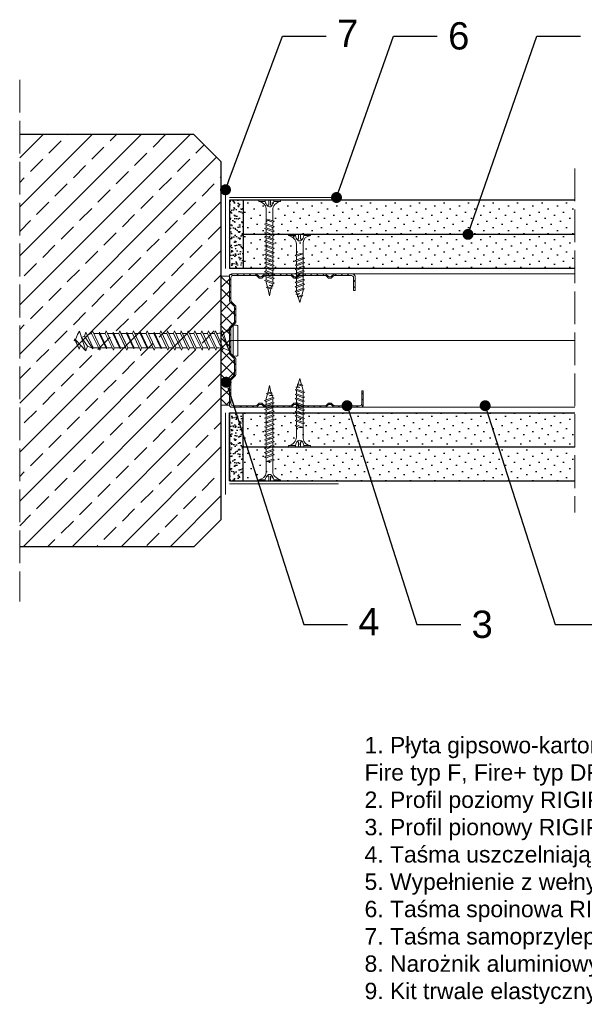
# Model space of a CAD drawing. Header units: millimetres. Extents: x 1720 to 2186, y 1213 to 1573.
# Tile 1 of 2: x 1720 to 1927, y 1213 to 1573. Entities that reach past the tile are written whole.
import ezdxf
from ezdxf import colors
from ezdxf.entities.mleader import LeaderData, LeaderLine
from ezdxf.math import Vec2, Vec3

# ---------------------------------------------------------------- set-up
doc = ezdxf.new("R2010")
doc.units = ezdxf.units.MM
doc.linetypes.add('ACAD_ISO02W100', pattern=[15, 12, -3])
for name, color, linetype, lineweight in [('_ISOVER WELNA', 7, 'BATTING', 9), ('_RIGIPS AKCESORIA', 7, 'Continuous', 18), ('_RIGIPS G-K', 7, 'Continuous', 25), ('_RIGIPS PROFIL', 7, 'Continuous', 18), ('OPISY', 7, 'Continuous', 9), ('PRZERYWANA', 7, 'ACAD_ISO02W100', 9)]:
    doc.layers.add(name, color=color, linetype=linetype, lineweight=lineweight)
doc.styles.get("Standard").update_dxf_attribs({"font": 'arial.ttf'})
doc.linetypes.add('BATTING', pattern='A,0.00254,-2.54,[134,ltypeshp.shx,S=2.54,R=0,X=-2.54,Y=0],-5.08,[134,ltypeshp.shx,S=2.54,R=180,X=2.54,Y=0],-2.54', length=10.16254)
pattern_1 = [(315, (0, 0.9), (3.367596, 1.122532), [0, -3.175])]
pattern_2 = [(315, (0, -0.9), (3.367596, 1.122532), [0, -3.175])]

# ---------------------------------------------------------------- blocks, each defined once
blk = doc.blocks.new('CW 50 ULTRASTIL')
h = blk.add_hatch()
h.set_pattern_fill('ANSI31', color=256, scale=0.5, style=0)
h.paths.add_polyline_path([(28.56, 40.65, -0.198912), (28.71, 41), (30.21, 42.51, 0.198912), (30.36, 42.86), (30.36, 48.45, 0.198912), (30.21, 48.8), (28.71, 50.31, -0.198912), (28.56, 50.66), (28.56, 59.85, -0.198912), (28.71, 60.2), (30.21, 61.71, 0.198912), (30.36, 62.06), (30.36, 67.65, 0.198912), (30.21, 68), (28.71, 69.51, -0.198912), (28.56, 69.86), (28.56, 78.31, -0.414214), (29.36, 79.11), (37.68, 79.11, -0.198912), (38.04, 78.96), (38.74, 78.25, 0.198912), (39.1, 78.11), (39.68, 78.11, 0.198912), (40.04, 78.25), (40.74, 78.96, -0.198912), (41.1, 79.11), (50.38, 79.11, -0.198912), (50.74, 78.96), (51.44, 78.25, 0.198912), (51.8, 78.11), (52.38, 78.11, 0.198912), (52.74, 78.25), (53.44, 78.96, -0.198912), (53.8, 79.11), (63.08, 79.11, -0.198912), (63.44, 78.96), (64.14, 78.25, 0.198912), (64.5, 78.11), (65.08, 78.11, 0.198912), (65.44, 78.25), (66.14, 78.96, -0.198912), (66.5, 79.11), (75.66, 79.11, -0.414214), (76.46, 78.31), (76.46, 73.66), (77.01, 73.66), (77.01, 78.86, 0.414214), (76.21, 79.66), (66.5, 79.66, 0.198912), (66.14, 79.51), (65.44, 78.8, -0.198912), (65.08, 78.66), (64.5, 78.66, -0.198912), (64.14, 78.8), (63.44, 79.51, 0.198912), (63.08, 79.66), (53.8, 79.66, 0.198912), (53.44, 79.51), (52.74, 78.8, -0.198912), (52.38, 78.66), (51.8, 78.66, -0.198912), (51.44, 78.8), (50.74, 79.51, 0.198912), (50.38, 79.66), (41.1, 79.66, 0.198912), (40.74, 79.51), (40.04, 78.8, -0.198912), (39.68, 78.66), (39.1, 78.66, -0.198912), (38.74, 78.8), (38.04, 79.51, 0.198912), (37.68, 79.66), (28.81, 79.66, 0.414214), (28.01, 78.86), (28.01, 69.86, 0.198912), (28.16, 69.51), (29.66, 68, -0.198912), (29.81, 67.65), (29.81, 62.06, -0.198912), (29.66, 61.71), (28.16, 60.2, 0.198912), (28.01, 59.85), (28.01, 50.66, 0.198912), (28.16, 50.31), (29.66, 48.8, -0.198912), (29.81, 48.45), (29.81, 42.86, -0.198912), (29.66, 42.51), (28.16, 41, 0.198912), (28.01, 40.65), (28.01, 31.66, 0.414214), (28.81, 30.86), (37.68, 30.86, 0.198912), (38.04, 31), (38.74, 31.71, -0.198912), (39.1, 31.86), (39.68, 31.86, -0.198912), (40.04, 31.71), (40.74, 31, 0.198912), (41.1, 30.86), (50.38, 30.86, 0.198912), (50.74, 31), (51.44, 31.71, -0.198912), (51.8, 31.86), (52.38, 31.86, -0.198912), (52.74, 31.71), (53.44, 31, 0.198912), (53.8, 30.86), (63.08, 30.86, 0.198912), (63.44, 31), (64.14, 31.71, -0.198912), (64.5, 31.86), (65.08, 31.86, -0.198912), (65.44, 31.71), (66.14, 31, 0.198912), (66.5, 30.86), (73.21, 30.86, 0.414214), (74.01, 31.66), (74.01, 36.86), (73.46, 36.86), (73.46, 32.21, -0.414214), (72.66, 31.41), (66.5, 31.41, -0.198912), (66.14, 31.55), (65.44, 32.26, 0.198912), (65.08, 32.41), (64.5, 32.41, 0.198912), (64.14, 32.26), (63.44, 31.55, -0.198912), (63.08, 31.41), (53.8, 31.41, -0.198912), (53.44, 31.55), (52.74, 32.26, 0.198912), (52.38, 32.41), (51.8, 32.41, 0.198912), (51.44, 32.26), (50.74, 31.55, -0.198912), (50.38, 31.41), (41.1, 31.41, -0.198912), (40.74, 31.55), (40.04, 32.26, 0.198912), (39.68, 32.41), (39.1, 32.41, 0.198912), (38.74, 32.26), (38.04, 31.55, -0.198912), (37.68, 31.41), (29.36, 31.41, -0.414214), (28.56, 32.21)])
at = {"layer": '_RIGIPS PROFIL'}
for p, q in [((37.68, 79.66), (28.81, 79.66)), ((38.04, 79.51), (38.74, 78.8)), ((40.74, 79.51), (40.04, 78.8)), ((50.38, 79.66), (41.1, 79.66)), ((50.74, 79.51), (51.44, 78.8)), ((53.44, 79.51), (52.74, 78.8)), ((53.8, 79.66), (63.08, 79.66)), ((63.44, 79.51), (64.14, 78.8)), ((66.14, 79.51), (65.44, 78.8)), ((76.21, 79.66), (66.5, 79.66)), ((28.01, 78.86), (28.01, 69.86)), ((28.56, 78.31), (28.56, 69.86)), ((37.68, 79.11), (29.36, 79.11)), ((38.04, 78.96), (38.74, 78.25)), ((39.68, 78.66), (39.1, 78.66)), ((39.68, 78.11), (39.1, 78.11)), ((40.74, 78.96), (40.04, 78.25)), ((50.38, 79.11), (41.1, 79.11)), ((50.74, 78.96), (51.44, 78.25)), ((52.38, 78.66), (51.8, 78.66)), ((52.38, 78.11), (51.8, 78.11)), ((53.44, 78.96), (52.74, 78.25)), ((53.8, 79.11), (63.08, 79.11)), ((63.44, 78.96), (64.14, 78.25)), ((65.08, 78.66), (64.5, 78.66)), ((65.08, 78.11), (64.5, 78.11)), ((66.14, 78.96), (65.44, 78.25)), ((75.66, 79.11), (66.5, 79.11)), ((76.46, 73.66), (76.46, 78.31)), ((77.01, 73.66), (77.01, 78.86)), ((76.46, 73.66), (77.01, 73.66)), ((29.66, 68), (28.16, 69.51)), ((30.21, 68), (28.71, 69.51)), ((29.81, 67.65), (29.81, 62.06)), ((30.36, 67.65), (30.36, 62.06)), ((29.66, 61.71), (28.16, 60.2)), ((30.21, 61.71), (28.71, 60.2)), ((28.01, 59.85), (28.01, 50.66)), ((28.56, 59.85), (28.56, 50.66)), ((29.66, 48.8), (28.16, 50.31)), ((30.21, 48.8), (28.71, 50.31)), ((29.81, 42.86), (29.81, 48.45)), ((30.36, 42.86), (30.36, 48.45)), ((28.01, 31.66), (28.01, 40.65)), ((29.66, 42.51), (28.16, 41)), ((28.56, 32.21), (28.56, 40.65)), ((30.21, 42.51), (28.71, 41)), ((73.46, 36.86), (73.46, 32.21)), ((73.46, 36.86), (74.01, 36.86)), ((74.01, 36.86), (74.01, 31.66)), ((37.68, 30.86), (28.81, 30.86)), ((37.68, 31.41), (29.36, 31.41)), ((38.04, 31.55), (38.74, 32.26)), ((38.04, 31), (38.74, 31.71)), ((39.68, 32.41), (39.1, 32.41)), ((39.68, 31.86), (39.1, 31.86)), ((40.74, 31.55), (40.04, 32.26)), ((40.74, 31), (40.04, 31.71)), ((50.38, 31.41), (41.1, 31.41)), ((50.38, 30.86), (41.1, 30.86)), ((50.74, 31.55), (51.44, 32.26)), ((50.74, 31), (51.44, 31.71)), ((52.38, 32.41), (51.8, 32.41)), ((52.38, 31.86), (51.8, 31.86)), ((53.44, 31.55), (52.74, 32.26)), ((53.44, 31), (52.74, 31.71)), ((53.8, 31.41), (63.08, 31.41)), ((53.8, 30.86), (63.08, 30.86)), ((63.44, 31.55), (64.14, 32.26)), ((63.44, 31), (64.14, 31.71)), ((65.08, 32.41), (64.5, 32.41)), ((65.08, 31.86), (64.5, 31.86)), ((66.14, 31.55), (65.44, 32.26)), ((66.14, 31), (65.44, 31.71)), ((72.66, 31.41), (66.5, 31.41)), ((73.21, 30.86), (66.5, 30.86))]:
    blk.add_line(p, q, dxfattribs=at)
for centre, radius, start, end in [((28.81, 78.86), 0.8, 90, 180), ((37.68, 79.16), 0.5, 45, 90), ((41.1, 79.16), 0.5, 90, 135), ((50.38, 79.16), 0.5, 45, 90), ((53.8, 79.16), 0.5, 90, 135), ((63.08, 79.16), 0.5, 45, 90), ((66.5, 79.16), 0.5, 90, 135), ((76.21, 78.86), 0.8, 0, 90), ((29.36, 78.31), 0.8, 90, 180), ((37.68, 78.61), 0.5, 45, 90), ((39.1, 79.16), 0.5, 225, 270), ((39.1, 78.61), 0.5, 225, 270), ((39.68, 79.16), 0.5, 270, 315), ((39.68, 78.61), 0.5, 270, 315), ((41.1, 78.61), 0.5, 90, 135), ((50.38, 78.61), 0.5, 45, 90), ((51.8, 79.16), 0.5, 225, 270), ((51.8, 78.61), 0.5, 225, 270), ((52.38, 79.16), 0.5, 270, 315), ((52.38, 78.61), 0.5, 270, 315), ((53.8, 78.61), 0.5, 90, 135), ((63.08, 78.61), 0.5, 45, 90), ((64.5, 79.16), 0.5, 225, 270), ((64.5, 78.61), 0.5, 225, 270), ((65.08, 79.16), 0.5, 270, 315), ((65.08, 78.61), 0.5, 270, 315), ((66.5, 78.61), 0.5, 90, 135), ((75.66, 78.31), 0.8, 0, 90), ((28.51, 69.86), 0.5, 180, 225), ((29.06, 69.86), 0.5, 180, 225), ((29.31, 67.65), 0.5, 0, 45), ((29.86, 67.65), 0.5, 0, 45), ((29.31, 62.06), 0.5, 315, 0), ((29.86, 62.06), 0.5, 315, 0), ((28.51, 59.85), 0.5, 135, 180), ((29.06, 59.85), 0.5, 135, 180), ((28.51, 50.66), 0.5, 180, 225), ((29.06, 50.66), 0.5, 180, 225), ((29.31, 48.45), 0.5, 0, 45), ((29.86, 48.45), 0.5, 0, 45), ((28.51, 40.65), 0.5, 135, 180), ((29.06, 40.65), 0.5, 135, 180), ((29.31, 42.86), 0.5, 315, 0), ((29.86, 42.86), 0.5, 315, 0), ((28.81, 31.66), 0.8, 180, 270), ((29.36, 32.21), 0.8, 180, 270), ((37.68, 31.91), 0.5, 270, 315), ((37.68, 31.36), 0.5, 270, 315), ((39.1, 31.91), 0.5, 90, 135), ((39.1, 31.36), 0.5, 90, 135), ((39.68, 31.91), 0.5, 45, 90), ((39.68, 31.36), 0.5, 45, 90), ((41.1, 31.91), 0.5, 225, 270), ((41.1, 31.36), 0.5, 225, 270), ((50.38, 31.91), 0.5, 270, 315), ((50.38, 31.36), 0.5, 270, 315), ((51.8, 31.91), 0.5, 90, 135), ((51.8, 31.36), 0.5, 90, 135), ((52.38, 31.91), 0.5, 45, 90), ((52.38, 31.36), 0.5, 45, 90), ((53.8, 31.91), 0.5, 225, 270), ((53.8, 31.36), 0.5, 225, 270), ((63.08, 31.91), 0.5, 270, 315), ((63.08, 31.36), 0.5, 270, 315), ((64.5, 31.91), 0.5, 90, 135), ((64.5, 31.36), 0.5, 90, 135), ((65.08, 31.91), 0.5, 45, 90), ((65.08, 31.36), 0.5, 45, 90), ((66.5, 31.91), 0.5, 225, 270), ((66.5, 31.36), 0.5, 225, 270), ((72.66, 32.21), 0.8, 270, 0), ((73.21, 31.66), 0.8, 270, 0)]:
    blk.add_arc(centre, radius, start, end, dxfattribs=at)
blk = doc.blocks.new('TN 25')
at = {"layer": '_RIGIPS AKCESORIA'}
for p, q in [((0, -0.84), (0, 7.16)), ((0, 7.16), (0.46, 7.16)), ((0.46, 4.78), (0, 4.78)), ((0.46, 7.16), (0.46, 4.78)), ((1.77, 3.5), (1.77, 4.2)), ((3.02, 4.46), (8.47, 4.46)), ((7.12, 4.46), (7.12, 3.18)), ((8.03, 2.01), (7.12, 4.46)), ((8.47, 4.46), (8.79, 5)), ((9.61, 1.51), (8.47, 4.46)), ((8.79, 5), (9.93, 2.01)), ((9, 4.46), (10.1, 4.46)), ((10.1, 4.46), (10.41, 5)), ((11.23, 1.51), (10.1, 4.46)), ((10.41, 5), (11.56, 2.01)), ((10.62, 4.46), (11.67, 4.46)), ((11.67, 4.46), (11.99, 5)), ((12.81, 1.51), (11.67, 4.46)), ((11.99, 5), (13.14, 2.01)), ((12.2, 4.46), (13.21, 4.46)), ((13.21, 4.46), (13.52, 5)), ((14.34, 1.51), (13.21, 4.46)), ((13.52, 5), (14.67, 2.01)), ((13.73, 4.46), (14.8, 4.46)), ((14.8, 4.46), (15.12, 5)), ((15.94, 1.51), (14.8, 4.46)), ((15.12, 5), (16.26, 2.01)), ((15.33, 4.46), (16.42, 4.46)), ((16.42, 4.46), (16.73, 5)), ((17.55, 1.51), (16.42, 4.46)), ((16.73, 5), (17.88, 2.01)), ((16.94, 4.46), (17.99, 4.46)), ((17.99, 4.46), (18.31, 5)), ((19.13, 1.51), (17.99, 4.46)), ((18.31, 5), (19.45, 2.01)), ((18.52, 4.46), (19.68, 4.46)), ((19.68, 4.46), (20, 5)), ((20.82, 1.51), (19.68, 4.46)), ((20, 5), (21.14, 2.01)), ((20.21, 4.46), (20.7, 4.46)), ((20.7, 4.46), (22.28, 3.98)), ((22.28, 3.98), (22.56, 4.37)), ((22.7, 2.36), (22.28, 3.98)), ((22.56, 4.37), (23.03, 2.71)), ((22.71, 3.85), (25, 3.24)), ((0, 3.5), (1.77, 3.5)), ((0, 2.83), (1.77, 2.83)), ((0.46, 1.64), (0, 1.64)), ((0.46, -0.84), (0.46, 1.64)), ((1.77, 2.83), (1.77, 2.18)), ((7.49, 2.01), (3.55, 2.01)), ((7.12, 3.18), (7.65, 1.53)), ((7.65, 1.53), (8.03, 2.01)), ((9.41, 2.01), (8.03, 2.01)), ((9.93, 2.01), (9.61, 1.51)), ((11.04, 2.01), (9.93, 2.01)), ((11.56, 2.01), (11.23, 1.51)), ((12.61, 2.01), (11.56, 2.01)), ((13.14, 2.01), (12.81, 1.51)), ((14.15, 2.01), (13.14, 2.01)), ((14.67, 2.01), (14.34, 1.51)), ((15.74, 2.01), (14.67, 2.01)), ((16.26, 2.01), (15.94, 1.51)), ((17.36, 2.01), (16.26, 2.01)), ((17.88, 2.01), (17.55, 1.51)), ((18.93, 2.01), (17.88, 2.01)), ((19.45, 2.01), (19.13, 1.51)), ((19.45, 2.01), (20.62, 2.01)), ((21.14, 2.01), (20.82, 1.51)), ((21.14, 2.01), (21.81, 2.12)), ((21.85, 1.83), (21.67, 3.28)), ((21.67, 3.28), (22.14, 2.4)), ((22.14, 2.4), (21.85, 1.83)), ((22.7, 2.36), (22.14, 2.4)), ((23.03, 2.71), (22.7, 2.36)), ((25, 3.24), (23.03, 2.71)), ((0, -0.84), (0.46, -0.84))]:
    blk.add_line(p, q, dxfattribs=at)
for centre, major_axis, ratio, start_param, end_param in [((3.09, 7.67), (0.17, 3.2), 0.826134, 1.773653, 3.180586), ((-0.04, 0.9), (0, 3.93), 0.848176, -0.720942, -0.151112), ((1.66, 3.18), (0, 0.895), 0.848176, -1.552777, -0.720942), ((3.37, -1.57), (0.28, 3.57), 0.832181, 0.035984, 1.430787), ((-2.73, 15.91), (0, 14.76), 0.848176, 3.399396, 3.475072), ((0.59, 4.62), (0, 2.81), 0.848176, 3.475072, 3.862535), ((1.66, 3.18), (0, 0.895), 0.848176, 3.862535, 4.730408)]:
    blk.add_ellipse(centre, major_axis=major_axis, ratio=ratio, start_param=start_param, end_param=end_param, dxfattribs=at)
blk = doc.blocks.new('TN 35')
at = {"layer": '_RIGIPS AKCESORIA'}
for p, q in [((0, -0.84), (0, 7.16)), ((0, 7.16), (0.46, 7.16)), ((0.46, 4.78), (0, 4.78)), ((0.46, 7.16), (0.46, 4.78)), ((1.77, 3.5), (1.77, 4.2)), ((3.02, 4.46), (8.47, 4.46)), ((7.12, 4.46), (7.12, 3.18)), ((8.03, 2.01), (7.12, 4.46)), ((8.47, 4.46), (8.79, 5)), ((9.61, 1.51), (8.47, 4.46)), ((8.79, 5), (9.93, 2.01)), ((9, 4.46), (10.1, 4.46)), ((10.1, 4.46), (10.41, 5)), ((11.23, 1.51), (10.1, 4.46)), ((10.41, 5), (11.56, 2.01)), ((10.62, 4.46), (11.67, 4.46)), ((11.67, 4.46), (11.99, 5)), ((12.81, 1.51), (11.67, 4.46)), ((11.99, 5), (13.14, 2.01)), ((12.2, 4.46), (13.21, 4.46)), ((13.21, 4.46), (13.52, 5)), ((14.34, 1.51), (13.21, 4.46)), ((13.52, 5), (14.67, 2.01)), ((13.73, 4.46), (14.8, 4.46)), ((14.8, 4.46), (15.12, 5)), ((15.94, 1.51), (14.8, 4.46)), ((15.12, 5), (16.26, 2.01)), ((15.33, 4.46), (16.42, 4.46)), ((16.42, 4.46), (16.73, 5)), ((17.55, 1.51), (16.42, 4.46)), ((16.73, 5), (17.88, 2.01)), ((16.94, 4.46), (17.99, 4.46)), ((17.99, 4.46), (18.31, 5)), ((19.13, 1.51), (17.99, 4.46)), ((18.31, 5), (19.45, 2.01)), ((18.52, 4.46), (19.57, 4.46)), ((19.57, 4.46), (19.88, 5)), ((20.7, 1.51), (19.57, 4.46)), ((19.88, 5), (21.03, 2.01)), ((20.09, 4.46), (21.14, 4.46)), ((21.14, 4.46), (21.46, 5)), ((22.28, 1.51), (21.14, 4.46)), ((21.46, 5), (22.6, 2.01)), ((21.67, 4.46), (22.72, 4.46)), ((22.72, 4.46), (23.03, 5)), ((23.85, 1.51), (22.72, 4.46)), ((23.03, 5), (24.18, 2.01)), ((23.24, 4.46), (24.29, 4.46)), ((24.29, 4.46), (24.61, 5)), ((25.43, 1.51), (24.29, 4.46)), ((24.61, 5), (25.75, 2.01)), ((24.81, 4.46), (25.87, 4.46)), ((25.87, 4.46), (26.18, 5)), ((27, 1.51), (25.87, 4.46)), ((26.18, 5), (27.33, 2.01)), ((26.39, 4.46), (27.44, 4.46)), ((27.44, 4.46), (27.76, 5)), ((28.58, 1.51), (27.44, 4.46)), ((27.76, 5), (28.9, 2.01)), ((27.96, 4.46), (29.13, 4.46)), ((29.13, 4.46), (29.45, 5)), ((30.27, 1.51), (29.13, 4.46)), ((29.45, 5), (30.59, 2.01)), ((29.65, 4.46), (30.15, 4.46)), ((30.15, 4.46), (31.73, 3.98)), ((31.73, 3.98), (32.01, 4.37)), ((32.15, 2.36), (31.73, 3.98)), ((32.01, 4.37), (32.48, 2.71)), ((32.16, 3.85), (35, 3.24)), ((0, 3.5), (1.77, 3.5)), ((0, 2.83), (1.77, 2.83)), ((0.46, 1.64), (0, 1.64)), ((0.46, -0.84), (0.46, 1.64)), ((1.77, 2.83), (1.77, 2.18)), ((7.49, 2.01), (3.55, 2.01)), ((7.12, 3.18), (7.65, 1.53)), ((7.65, 1.53), (8.03, 2.01)), ((9.41, 2.01), (8.03, 2.01)), ((9.93, 2.01), (9.61, 1.51)), ((11.04, 2.01), (9.93, 2.01)), ((11.56, 2.01), (11.23, 1.51)), ((12.61, 2.01), (11.56, 2.01)), ((13.14, 2.01), (12.81, 1.51)), ((14.15, 2.01), (13.14, 2.01)), ((14.67, 2.01), (14.34, 1.51)), ((15.74, 2.01), (14.67, 2.01)), ((16.26, 2.01), (15.94, 1.51)), ((17.36, 2.01), (16.26, 2.01)), ((17.88, 2.01), (17.55, 1.51)), ((18.93, 2.01), (17.84, 2.01)), ((19.45, 2.01), (19.13, 1.51)), ((20.51, 2.01), (19.41, 2.01)), ((21.03, 2.01), (20.7, 1.51)), ((22.08, 2.01), (20.99, 2.01)), ((22.6, 2.01), (22.28, 1.51)), ((23.66, 2.01), (22.56, 2.01)), ((24.18, 2.01), (23.85, 1.51)), ((25.23, 2.01), (24.14, 2.01)), ((25.75, 2.01), (25.43, 1.51)), ((26.81, 2.01), (25.71, 2.01)), ((27.33, 2.01), (27, 1.51)), ((28.38, 2.01), (27.33, 2.01)), ((28.9, 2.01), (28.58, 1.51)), ((28.9, 2.01), (30.07, 2.01)), ((30.59, 2.01), (30.27, 1.51)), ((30.59, 2.01), (31.26, 2.12)), ((31.3, 1.83), (31.12, 3.28)), ((31.12, 3.28), (31.59, 2.4)), ((31.59, 2.4), (31.3, 1.83)), ((32.15, 2.36), (31.59, 2.4)), ((32.48, 2.71), (32.15, 2.36)), ((35, 3.24), (32.48, 2.71)), ((0, -0.84), (0.46, -0.84))]:
    blk.add_line(p, q, dxfattribs=at)
for centre, major_axis, ratio, start_param, end_param in [((3.09, 7.67), (0.17, 3.2), 0.826134, 1.773653, 3.180586), ((-0.04, 0.9), (0, 3.93), 0.848176, -0.720942, -0.151112), ((1.66, 3.18), (0, 0.895), 0.848176, -1.552777, -0.720942), ((3.37, -1.57), (0.28, 3.57), 0.832181, 0.035984, 1.430787), ((-2.73, 15.91), (0, 14.76), 0.848176, 3.399396, 3.475072), ((0.59, 4.62), (0, 2.81), 0.848176, 3.475072, 3.862535), ((1.66, 3.18), (0, 0.895), 0.848176, 3.862535, 4.730408)]:
    blk.add_ellipse(centre, major_axis=major_axis, ratio=ratio, start_param=start_param, end_param=end_param, dxfattribs=at)
blk = doc.blocks.new('kolek beton 65')
at = {"layer": '_RIGIPS AKCESORIA'}
for p, q in [((-125.3, -933.58), (-125.96, -934.72)), ((-122.91, -940.73), (-125.3, -933.58)), ((-120.48, -933.42), (-120.81, -934.33)), ((-117.51, -939.63), (-120.48, -933.42)), ((-115.48, -933.42), (-115.81, -934.33)), ((-112.51, -939.63), (-115.48, -933.42)), ((-110.48, -933.42), (-110.81, -934.33)), ((-110.48, -933.42), (-110.81, -934.33)), ((-107.51, -939.63), (-110.48, -933.42)), ((-105.48, -933.42), (-105.81, -934.33)), ((-102.51, -939.63), (-105.48, -933.42)), ((-100.48, -933.42), (-100.81, -934.33)), ((-97.51, -939.63), (-100.48, -933.42)), ((-95.48, -933.42), (-95.81, -934.33)), ((-92.51, -939.63), (-95.48, -933.42)), ((-92.98, -933.42), (-93.31, -934.33)), ((-90.01, -939.63), (-92.98, -933.42)), ((-90.48, -933.42), (-90.81, -934.33)), ((-87.51, -939.63), (-90.48, -933.42)), ((-87.98, -933.42), (-88.31, -934.33)), ((-85.01, -939.63), (-87.98, -933.42)), ((-85.48, -933.42), (-85.81, -934.33)), ((-82.51, -939.63), (-85.48, -933.42)), ((-82.98, -933.42), (-83.31, -934.33)), ((-80.01, -939.63), (-82.98, -933.42)), ((-80.48, -933.42), (-80.81, -934.33)), ((-77.51, -939.63), (-80.48, -933.42)), ((-77.98, -933.42), (-78.31, -934.33)), ((-75.01, -939.63), (-77.98, -933.42)), ((-75.47, -933.37), (-75.81, -934.33)), ((-75.47, -933.37), (-72.61, -939.89)), ((-72.91, -933.23), (-73.27, -934.2)), ((-70.43, -940.67), (-72.91, -933.23)), ((-68.91, -931.37), (-69.76, -932.23)), ((-69.76, -932.23), (-69.76, -941.73)), ((-67.81, -931.28), (-68.91, -931.37)), ((-68.91, -942.59), (-68.91, -931.37)), ((-67.26, -942.18), (-67.26, -931.78)), ((-126.91, -936.37), (-127.26, -936.98)), ((-126.9, -936.83), (-127.26, -936.98)), ((-126.72, -937.2), (-127.26, -936.98)), ((-127.02, -936.57), (-125.7, -939.37)), ((-125.41, -940.08), (-126.91, -936.37)), ((-126.69, -936.74), (-126.75, -936.77)), ((-125.96, -934.72), (-126.69, -936.74)), ((-126.69, -936.74), (-122.91, -940.73)), ((-123.47, -935.41), (-124.54, -935.85)), ((-122.3, -939.04), (-124.54, -935.85)), ((-122.93, -933.94), (-123.47, -935.41)), ((-123.47, -935.41), (-120.37, -939.96)), ((-120.25, -939.63), (-122.93, -933.94)), ((-120.86, -934.33), (-122.44, -934.98)), ((-120.81, -934.33), (-120.86, -934.33)), ((-117.85, -940.54), (-120.81, -934.33)), ((-118.08, -934.33), (-120.05, -934.33)), ((-117.93, -933.94), (-118.08, -934.33)), ((-118.08, -934.33), (-115.39, -940.02)), ((-115.25, -939.63), (-117.93, -933.94)), ((-115.81, -934.33), (-117.73, -934.33)), ((-112.85, -940.54), (-115.81, -934.33)), ((-113.08, -934.33), (-115.05, -934.33)), ((-112.93, -933.94), (-113.08, -934.33)), ((-113.08, -934.33), (-110.39, -940.02)), ((-110.25, -939.63), (-112.93, -933.94)), ((-110.81, -934.33), (-112.73, -934.33)), ((-108.28, -939.63), (-110.81, -934.33)), ((-107.85, -940.54), (-110.81, -934.33)), ((-108.08, -934.33), (-110.05, -934.33)), ((-107.51, -939.63), (-110.05, -934.33)), ((-107.93, -933.94), (-108.08, -934.33)), ((-108.08, -934.33), (-105.39, -940.02)), ((-105.25, -939.63), (-107.93, -933.94)), ((-105.81, -934.33), (-107.73, -934.33)), ((-102.85, -940.54), (-105.81, -934.33)), ((-103.08, -934.33), (-105.05, -934.33)), ((-102.93, -933.94), (-103.08, -934.33)), ((-103.08, -934.33), (-100.39, -940.02)), ((-100.25, -939.63), (-102.93, -933.94)), ((-100.81, -934.33), (-102.73, -934.33)), ((-97.85, -940.54), (-100.81, -934.33)), ((-98.08, -934.33), (-100.05, -934.33)), ((-97.93, -933.94), (-98.08, -934.33)), ((-98.08, -934.33), (-95.39, -940.02)), ((-95.25, -939.63), (-97.93, -933.94)), ((-95.81, -934.33), (-97.73, -934.33)), ((-92.85, -940.54), (-95.81, -934.33)), ((-93.31, -934.33), (-95.05, -934.33)), ((-90.35, -940.54), (-93.31, -934.33)), ((-90.81, -934.33), (-92.55, -934.33)), ((-87.85, -940.54), (-90.81, -934.33)), ((-88.31, -934.33), (-90.05, -934.33)), ((-85.35, -940.54), (-88.31, -934.33)), ((-85.81, -934.33), (-87.55, -934.33)), ((-82.85, -940.54), (-85.81, -934.33)), ((-83.31, -934.33), (-85.05, -934.33)), ((-80.35, -940.54), (-83.31, -934.33)), ((-80.81, -934.33), (-82.55, -934.33)), ((-77.85, -940.54), (-80.81, -934.33)), ((-80.05, -934.33), (-78.31, -934.33)), ((-75.35, -940.54), (-78.31, -934.33)), ((-75.81, -934.33), (-77.55, -934.33)), ((-72.85, -940.54), (-75.81, -934.33)), ((-73.27, -934.2), (-70.43, -940.67)), ((-124.89, -938.64), (-125.41, -940.08)), ((-122.3, -939.04), (-122.91, -940.73)), ((-120.86, -939.63), (-122.3, -939.04)), ((-120.6, -939.63), (-120.86, -939.63)), ((-120.25, -939.63), (-120.37, -939.96)), ((-118.28, -939.63), (-120.25, -939.63)), ((-117.51, -939.63), (-117.85, -940.54)), ((-115.58, -939.63), (-117.51, -939.63)), ((-115.25, -939.63), (-115.39, -940.02)), ((-113.28, -939.63), (-115.25, -939.63)), ((-112.51, -939.63), (-112.85, -940.54)), ((-110.6, -939.63), (-112.51, -939.63)), ((-110.25, -939.63), (-110.39, -940.02)), ((-108.28, -939.63), (-110.25, -939.63)), ((-107.51, -939.63), (-107.85, -940.54)), ((-107.51, -939.63), (-107.85, -940.54)), ((-105.6, -939.63), (-107.51, -939.63)), ((-105.25, -939.63), (-105.39, -940.02)), ((-103.28, -939.63), (-105.25, -939.63)), ((-102.51, -939.63), (-102.91, -940.73)), ((-100.6, -939.63), (-102.51, -939.63)), ((-100.25, -939.63), (-100.41, -940.08)), ((-98.28, -939.63), (-100.25, -939.63)), ((-97.51, -939.63), (-97.85, -940.54)), ((-95.6, -939.63), (-97.51, -939.63)), ((-95.25, -939.63), (-95.39, -940.02)), ((-93.28, -939.63), (-95.25, -939.63)), ((-92.51, -939.63), (-92.85, -940.54)), ((-90.78, -939.63), (-92.51, -939.63)), ((-90.01, -939.63), (-90.35, -940.54)), ((-88.28, -939.63), (-90.01, -939.63)), ((-87.51, -939.63), (-87.85, -940.54)), ((-85.78, -939.63), (-87.51, -939.63)), ((-85.01, -939.63), (-85.35, -940.54)), ((-83.28, -939.63), (-85.01, -939.63)), ((-82.51, -939.63), (-82.85, -940.54)), ((-80.78, -939.63), (-82.51, -939.63)), ((-80.01, -939.63), (-80.35, -940.54)), ((-78.28, -939.63), (-80.01, -939.63)), ((-77.51, -939.63), (-77.85, -940.54)), ((-77.51, -939.63), (-75.78, -939.63)), ((-75.01, -939.63), (-75.35, -940.54)), ((-72.61, -939.89), (-72.85, -940.54)), ((-68.91, -942.59), (-69.76, -941.73)), ((-67.81, -942.68), (-68.91, -942.59))]:
    blk.add_line(p, q, dxfattribs=at)
for centre, radius, start, end in [((-74.88, -924.33), 10, 282.9916, 297.2521), ((-70.76, -932.33), 1, 297.387, 0.1192), ((-67.76, -931.78), 0.5, 0, 95), ((-74.88, -924.33), 10, 269.0428, 279.2887), ((-74.88, -949.63), 10, 80.5289, 90.7633), ((-74.88, -949.63), 10, 62.7479, 76.8682), ((-70.76, -941.63), 1, 359.8807, 62.6128), ((-67.76, -942.18), 0.5, 265, 360)]:
    blk.add_arc(centre, radius, start, end, dxfattribs=at)
blk = doc.blocks.new('_Dot')
at = {"color": 0, "linetype": 'ByBlock', "lineweight": -2}
blk.add_line((-0.5, 0), (-1, 0), dxfattribs=at)
at = {"color": 0, "linetype": 'ByBlock', "const_width": 0.5}
blk.add_lwpolyline([(-0.25, 0, 1), (0.25, 0, 1)], format="xyb", close=True, dxfattribs=at)

msp = doc.modelspace()

# ---------------------------------------------------------------- hatches: boundary and pattern name
h = msp.add_hatch()
h.set_pattern_fill('ANSI33', color=256, scale=2, style=0)
h.paths.add_polyline_path([(1794.13, 1521.28), (1784.13, 1531.28), (1720.27, 1531.28), (1720.27, 1380.28), (1784.13, 1380.28), (1794.13, 1390.28)])
at = {"layer": '_RIGIPS AKCESORIA'}
h = msp.add_hatch(dxfattribs=at)
h.set_pattern_fill('ANSI37', color=256, style=0)
h.paths.add_polyline_path([(1797.13, 1460.37, -0.198912), (1797.27, 1460.72), (1798.78, 1462.23, 0.198912), (1798.93, 1462.58), (1798.93, 1468.17, 0.198912), (1798.78, 1468.52), (1797.27, 1470.03, -0.198912), (1797.13, 1470.38), (1797.13, 1479.38), (1794.13, 1479.38), (1794.13, 1432.18), (1797.13, 1432.18), (1797.13, 1441.17, -0.198912), (1797.27, 1441.52), (1798.78, 1443.03, 0.198912), (1798.93, 1443.38), (1798.93, 1448.97, 0.198912), (1798.78, 1449.32), (1797.27, 1450.83, -0.198912), (1797.13, 1451.18)])
at = {"layer": '_RIGIPS G-K'}
h = msp.add_hatch(dxfattribs=at)
h.set_pattern_fill('AR-SAND', color=256, scale=0.05, style=0)
h.set_pattern_definition([(37.5, (0, 0.9), (-0.0800016, 2.4470662), [0, -1.9304, 0, -2.159, 0, -2.06375]), (7.5, (0, 0.9), (2.2476164, 3.5841255), [0, -1.0414, 0, -1.7399, 0, -0.66675]), (327.5, (-1.562, 0.9), (3.9549619, 0.007186), [0, -0.635, 0, -2.286, 0, -2.9845]), (317.5, (-1.562, 0.9), (3.8177823, 1.1146466), [0, -0.3175, 0, -1.4986, 0, -1.7145])])
h.paths.add_polyline_path([(1802.13, 1507.18), (1797.13, 1507.18), (1797.13, 1482.18), (1802.13, 1482.18)])
h = msp.add_hatch(dxfattribs=at)
h.set_pattern_fill('DOTS', color=256, scale=2, angle=315, style=0)
h.set_pattern_definition(pattern_1)
h.paths.add_polyline_path([(1923.63, 1507.18), (1802.13, 1507.18), (1802.13, 1494.68), (1923.63, 1494.68)])
h.paths.add_polyline_path([(2062.13, 1507.18), (1930.63, 1507.18), (1930.63, 1494.68), (2062.13, 1494.68)])
h = msp.add_hatch(dxfattribs=at)
h.set_pattern_fill('DOTS', color=256, scale=2, angle=315, style=0)
h.set_pattern_definition(pattern_1)
h.paths.add_polyline_path([(1923.63, 1494.68), (1802.13, 1494.68), (1802.13, 1482.18), (1923.63, 1482.18)])
h.paths.add_polyline_path([(2062.13, 1494.68), (1930.63, 1494.68), (1930.63, 1482.18), (2062.13, 1482.18)])
h = msp.add_hatch(dxfattribs=at)
h.set_pattern_fill('AR-SAND', color=256, scale=0.05, style=0)
h.set_pattern_definition([(322.5, (0, 2910.6507), (-0.0800016, -2.4470662), [0, -1.9304, 0, -2.159, 0, -2.06375]), (352.5, (0, 2910.6507), (2.2476164, -3.5841255), [0, -1.0414, 0, -1.7399, 0, -0.66675]), (32.5, (-1.562, 2910.6507), (3.9549619, -0.007186), [0, -0.635, 0, -2.286, 0, -2.9845]), (42.5, (-1.562, 2910.6507), (3.8177823, -1.1146466), [0, -0.3175, 0, -1.4986, 0, -1.7145])])
h.paths.add_polyline_path([(1802.13, 1404.38), (1797.13, 1404.38), (1797.13, 1429.38), (1802.13, 1429.38)])
h = msp.add_hatch(dxfattribs=at)
h.set_pattern_fill('DOTS', color=256, scale=2, angle=315, style=0)
h.set_pattern_definition(pattern_2)
h.paths.add_polyline_path([(1923.63, 1429.38), (1802.13, 1429.38), (1802.13, 1416.88), (1923.63, 1416.88)])
h.paths.add_polyline_path([(2062.13, 1429.38), (1930.63, 1429.38), (1930.63, 1416.88), (2062.13, 1416.88)])
h = msp.add_hatch(dxfattribs=at)
h.set_pattern_fill('DOTS', color=256, scale=2, angle=315, style=0)
h.set_pattern_definition(pattern_2)
h.paths.add_polyline_path([(1923.63, 1416.88), (1802.13, 1416.88), (1802.13, 1404.38), (1923.63, 1404.38)])
h.paths.add_polyline_path([(2062.13, 1416.88), (1930.63, 1416.88), (1930.63, 1404.38), (2062.13, 1404.38)])

# ---------------------------------------------------------------- linework, layer by layer
msp.add_line((1794.13, 1390.28), (1794.13, 1521.28))
at = {"layer": '_ISOVER WELNA', "ltscale": 2.4}
msp.add_line((1923.63, 1455.78), (1797.68, 1455.78), dxfattribs=at)
at = {"layer": '_RIGIPS AKCESORIA'}
for p, q in [((1795.63, 1482.18), (1795.63, 1512.18)), ((1797.13, 1508.18), (1837.13, 1508.18)), ((1797.13, 1479.38), (1794.13, 1479.38)), ((1797.13, 1432.18), (1794.13, 1432.18)), ((1795.63, 1429.38), (1795.63, 1399.38)), ((1797.13, 1403.38), (1837.13, 1403.38))]:
    msp.add_line(p, q, dxfattribs=at)
at = {"layer": '_RIGIPS G-K'}
for p, q in [((1784.13, 1531.28), (1720.27, 1531.28)), ((1784.13, 1531.28), (1794.13, 1521.28)), ((1923.63, 1507.18), (1797.13, 1507.18)), ((1797.13, 1507.18), (1797.13, 1482.18)), ((1802.13, 1507.18), (1802.13, 1482.18)), ((1923.63, 1494.68), (1802.13, 1494.68)), ((1923.63, 1482.18), (1797.13, 1482.18)), ((1794.13, 1417.78), (1794.13, 1430.28)), ((1797.13, 1429.38), (1923.63, 1429.38)), ((1797.13, 1429.38), (1797.13, 1404.38)), ((1797.13, 1404.38), (1797.13, 1429.38)), ((1802.13, 1404.38), (1802.13, 1429.38)), ((1802.13, 1416.88), (1923.63, 1416.88)), ((1797.13, 1404.38), (1923.63, 1404.38)), ((1794.13, 1390.28), (1784.13, 1380.28)), ((1784.13, 1380.28), (1720.27, 1380.28))]:
    msp.add_line(p, q, dxfattribs=at)
at = {"layer": '_RIGIPS PROFIL'}
for p, q in [((1797.93, 1480.18), (1923.63, 1480.18)), ((1797.93, 1431.38), (1923.63, 1431.38))]:
    msp.add_line(p, q, dxfattribs=at)
at = {"layer": 'PRZERYWANA'}
for p, q in [((1720.27, 1551.28), (1720.27, 1360.28)), ((1923.63, 1518.78), (1923.63, 1392.78))]:
    msp.add_line(p, q, dxfattribs=at)

# ---------------------------------------------------------------- block references
at = {"layer": '_RIGIPS AKCESORIA', "xscale": -1}
for name, p, rotation in [('TN 35', (1815.01, 1507.18), 90), ('TN 25', (1819.64, 1416.88), 270)]:
    msp.add_blockref(name, p, dxfattribs=dict(at, rotation=rotation))
at = {"layer": '_RIGIPS AKCESORIA'}
for name, p, rotation in [('TN 25', (1819.64, 1494.68), 270), ('TN 35', (1815.01, 1404.38), 90)]:
    msp.add_blockref(name, p, dxfattribs=dict(at, rotation=rotation))
msp.add_blockref('kolek beton 65', (1867.44, 2392.76), dxfattribs=at)
at = {"layer": '_RIGIPS PROFIL', "xscale": -1, "rotation": 180}
msp.add_blockref('CW 50 ULTRASTIL', (1769.12, 1511.03), dxfattribs=at)

# ---------------------------------------------------------------- texts
at = {"insert": (1846.62, 1310.64), "char_height": 6, "width": 264.7858, "attachment_point": 1}
msp.add_mtext('1. Płyta gipsowo-kartonowa RIGIPS PRO (4PRO) typ A, Hydro typ H2, Fire typ F, Fire+ typ DF lub Fire+ Hydro typ DFH2\\P2. Profil poziomy RIGIPS UW ULTRASTIL\\P3. Profil pionowy RIGIPS CW ULTRASTIL\\P4. Taśma uszczelniająca piankowa RIGIPS\\P5. Wypełnienie z wełny mineralnej szklanej lub skalnej\\P6. Taśma spoinowa RIGIPS\\P7. Taśma samoprzylepna (poślizgowa)\\P8. Narożnik aluminiowy\\P9. Kit trwale elastyczny', dxfattribs=at)

# ---------------------------------------------------------------- leaders
at = {"layer": 'OPISY'}
ml = msp.add_multileader_mtext('Standard', dxfattribs=at)
ml.set_content('7', color=256)
ml.set_leader_properties()
ml.set_arrow_properties(name='DOT')
ml.build(insert=Vec2(0, 0))
ctx = ml.context
ctx.base_point, ctx.char_height, ctx.landing_gap_size, ctx.plane_origin = Vec3(1832.57, 1567.3), 10, 4, Vec3(1639.99, 1710.96)
notes = []
notes.append((ctx, [(0, (1, 1, 0), (1816.57, 1567.3), (1, 0), 16, [(0, [(1795.68, 1511.01)], 0, [])])]))
ctx.mtext.insert, ctx.mtext.flow_direction = Vec3(1836.57, 1573.3), 5
ml = msp.add_multileader_mtext('Standard', dxfattribs=at)
ml.set_content('6', color=256)
ml.set_leader_properties()
ml.set_arrow_properties(name='DOT')
ml.build(insert=Vec2(0, 0))
ctx = ml.context
ctx.base_point, ctx.char_height, ctx.landing_gap_size, ctx.plane_origin = Vec3(1873.24, 1567.3), 10, 4, Vec3(1680.65, 1710.96)
notes.append((ctx, [(0, (1, 1, 0), (1857.24, 1567.3), (1, 0), 16, [(0, [(1836.34, 1508.18)], 0, [])])]))
ctx.mtext.insert, ctx.mtext.flow_direction = Vec3(1877.24, 1572.38), 5
ml = msp.add_multileader_mtext('Standard', dxfattribs=at)
ml.set_content('1', color=256)
ml.set_leader_properties()
ml.set_arrow_properties(name='DOT')
ml.build(insert=Vec2(0, 0))
ctx = ml.context
ctx.base_point, ctx.char_height, ctx.landing_gap_size, ctx.plane_origin = Vec3(1925.71, 1567.3), 10, 4, Vec3(1733.12, 1710.96)
notes.append((ctx, [(0, (1, 1, 0), (1909.71, 1567.3), (1, 0), 16, [(0, [(1884.52, 1494.68)], 0, [])])]))
ctx.mtext.insert, ctx.mtext.flow_direction = Vec3(1929.71, 1573.3), 5
ml = msp.add_multileader_mtext('Standard', dxfattribs=at)
ml.set_content('4', color=256)
ml.set_leader_properties()
ml.set_arrow_properties(name='DOT')
ml.build(insert=Vec2(0, 0))
ctx = ml.context
ctx.base_point, ctx.char_height, ctx.landing_gap_size, ctx.plane_origin = Vec3(1840.35, 1351.82), 10, 4, Vec3(1647.76, 1208.16)
notes.append((ctx, [(0, (1, 1, 0), (1824.35, 1351.82), (1, 0), 16, [(0, [(1795.89, 1440.54)], 0, [])])]))
ctx.mtext.insert, ctx.mtext.flow_direction = Vec3(1844.35, 1357.82), 5
ml = msp.add_multileader_mtext('Standard', dxfattribs=at)
ml.set_content('3', color=256)
ml.set_leader_properties()
ml.set_arrow_properties(name='DOT')
ml.build(insert=Vec2(0, 0))
ctx = ml.context
ctx.base_point, ctx.char_height, ctx.landing_gap_size, ctx.plane_origin = Vec3(1881.83, 1351.82), 10, 4, Vec3(1689.25, 1208.16)
notes.append((ctx, [(0, (1, 1, 0), (1865.83, 1351.82), (1, 0), 16, [(0, [(1840.2, 1431.93)], 0, [])])]))
ctx.mtext.insert, ctx.mtext.flow_direction = Vec3(1885.83, 1356.9), 5
ml = msp.add_multileader_mtext('Standard', dxfattribs=at)
ml.set_content('2', color=256)
ml.set_leader_properties()
ml.set_arrow_properties(name='DOT')
ml.build(insert=Vec2(0, 0))
ctx = ml.context
ctx.base_point, ctx.char_height, ctx.landing_gap_size, ctx.plane_origin = Vec3(1932.45, 1351.82), 10, 4, Vec3(1739.86, 1208.16)
notes.append((ctx, [(0, (1, 1, 0), (1916.45, 1351.82), (1, 0), 16, [(0, [(1890.81, 1431.93)], 0, [])])]))
ctx.mtext.insert, ctx.mtext.flow_direction = Vec3(1936.45, 1357.82), 5
for ctx, leaders in notes:
    for number, flags, end, landing, length, lines in leaders:
        leader = LeaderData()
        leader.index, (leader.has_last_leader_line, leader.has_dogleg_vector, leader.attachment_direction) = number, flags
        leader.last_leader_point, leader.dogleg_vector, leader.dogleg_length = Vec3(end), Vec3(landing), length
        for number, points, colour, breaks in lines:
            line = LeaderLine()
            line.index, line.vertices, line.color, line.breaks = number, Vec3.list(points), colors.encode_raw_color(colour), breaks
            leader.lines.append(line)
        ctx.leaders.append(leader)

doc.saveas('drawing.dxf')
